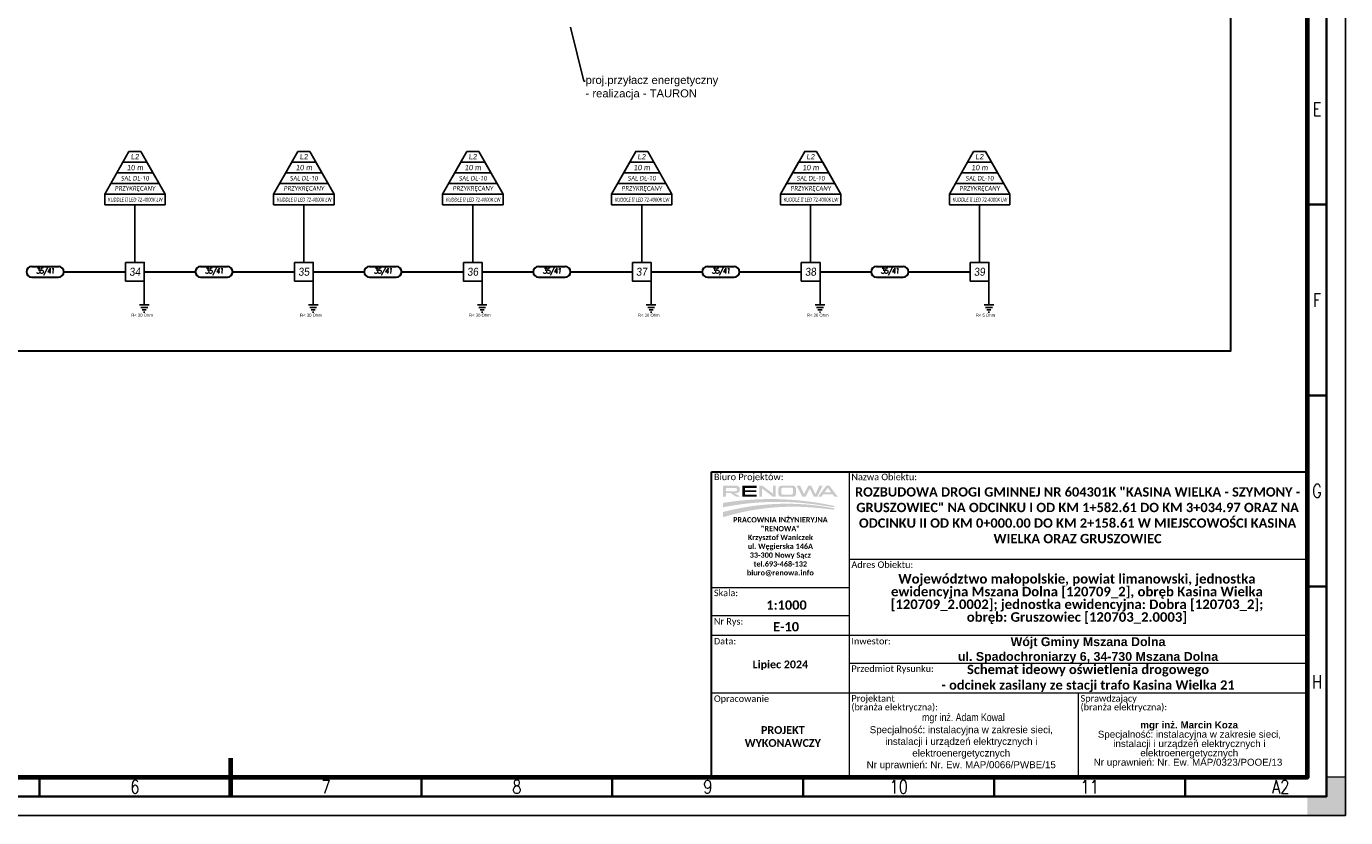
# Model space of a CAD drawing. Header units: metres. Extents: x 7168 to 12828, y 1523 to 3619.
# Tile 8 of 133: x 8465 to 8810, y 2040 to 2247. Entities that reach past the tile are written whole.
import ezdxf
from ezdxf import colors
from ezdxf.entities.mleader import LeaderData, LeaderLine
from ezdxf.enums import TextEntityAlignment as Align
from ezdxf.math import Vec2, Vec3

# ---------------------------------------------------------------- set-up
doc = ezdxf.new("R2010")
doc.units = ezdxf.units.M
for name, color, linetype in [('!_Rysunek', 4, 'Continuous'), ('DIM', 7, 'Continuous'), ('EE_UZAB_SYM', 3, 'Continuous')]:
    doc.layers.add(name, color=color, linetype=linetype)
for name, color, linetype, lineweight in [('0_ramka', 7, 'Continuous', 0), ('CP_FRAME', 217, 'Continuous', 70), ('CP_FRCENTR', 217, 'Continuous', 70), ('CP_FRMARK', 253, 'Continuous', 15), ('CP_FRREF', 251, 'Continuous', 35), ('CP_LINENORM', 251, 'Continuous', 25), ('CP_TEXTNORM', 53, 'Continuous', 25)]:
    doc.layers.add(name, color=color, linetype=linetype, lineweight=lineweight)
doc.styles.add('0STANDARD', font='simplex.shx', dxfattribs={"width": 0.9, "oblique": 5})
doc.styles.add('courier', font='arial.ttf')
doc.styles.add('CP_TXTCON', font='ROMANS.SHX', dxfattribs={"width": 0.8})
doc.styles.get("Standard").update_dxf_attribs({"font": 'arial.ttf'})
doc.styles.add('Stytuacja', font='arial.ttf', dxfattribs={"height": 0.85})

# ---------------------------------------------------------------- blocks, each defined once
blk = doc.blocks.new('RENOWA_1')
at = {"linetype": 'Continuous', "lineweight": -2}
h = blk.add_hatch(color=7, dxfattribs=at)
edge = h.paths.add_edge_path()
edge.add_ellipse((0.0678, 0.1509), major_axis=(-0.0191, 0), ratio=0.735318, start_angle=180, end_angle=270)
edge.add_line((0.0678, 0.165), (0.0142, 0.165))
edge.add_line((0.0142, 0.165), (-0.0013, 0.165))
edge.add_line((-0.0013, 0.165), (-0.0013, 0.1071))
edge.add_line((-0.0013, 0.1071), (0.0142, 0.1071))
edge.add_line((0.0142, 0.1071), (0.0142, 0.1258))
edge.add_line((0.0142, 0.1258), (0.0398, 0.1258))
edge.add_line((0.0398, 0.1258), (0.0674, 0.107))
edge.add_line((0.0674, 0.107), (0.0893, 0.107))
edge.add_line((0.0893, 0.107), (0.06, 0.126))
edge.add_line((0.06, 0.126), (0.0653, 0.126))
edge.add_ellipse((0.0653, 0.14), major_axis=(0.0215, 0), ratio=0.650164, start_angle=270, end_angle=360)
edge.add_line((0.0868, 0.14), (0.0868, 0.1509))
h.paths.add_polyline_path([(0.0713, 0.1476), (0.0713, 0.1413, -0.414214), (0.0653, 0.1353), (0.0142, 0.1353), (0.0142, 0.1536), (0.0653, 0.1536, -0.414214)], flags=16)
for points in [[(0.0992, 0.1071), (0.0992, 0.1184), (0.0992, 0.1536), (0.0992, 0.165), (0.1758, 0.165), (0.1758, 0.1536), (0.1147, 0.1536), (0.1147, 0.1406), (0.174, 0.1406), (0.174, 0.1314), (0.1147, 0.1314), (0.1147, 0.1184), (0.1758, 0.1184), (0.1758, 0.1071)], [(0.1882, 0.1071), (0.1882, 0.165), (0.2032, 0.165), (0.2052, 0.165), (0.2603, 0.1231), (0.2603, 0.165), (0.2752, 0.165), (0.2752, 0.1071), (0.2603, 0.1071), (0.2598, 0.1071), (0.2032, 0.1501), (0.2032, 0.1071)], [(0.4311, 0.1071), (0.4141, 0.1071), (0.3849, 0.165), (0.4027, 0.165), (0.423, 0.1205), (0.4452, 0.165), (0.4608, 0.165), (0.483, 0.1205), (0.5033, 0.165), (0.5211, 0.165), (0.4919, 0.1071), (0.4749, 0.1071), (0.453, 0.1503)]]:
    blk.add_hatch(color=7, dxfattribs=at).paths.add_polyline_path(points)
h = blk.add_hatch(color=7, dxfattribs=at)
edge = h.paths.add_edge_path()
edge.add_ellipse((0.3627, 0.1521), major_axis=(0.0179, 0), ratio=0.715756, start_angle=0, end_angle=90)
edge.add_line((0.3627, 0.165), (0.3069, 0.165))
edge.add_ellipse((0.3069, 0.1521), major_axis=(-0.0179, 0), ratio=0.715756, start_angle=270, end_angle=360)
edge.add_line((0.2889, 0.1521), (0.2889, 0.1199))
edge.add_ellipse((0.3069, 0.1199), major_axis=(-0.0179, 0), ratio=0.715756, start_angle=0, end_angle=90)
edge.add_line((0.3069, 0.1071), (0.3627, 0.1071))
edge.add_ellipse((0.3627, 0.1199), major_axis=(0.0179, 0), ratio=0.715756, start_angle=270, end_angle=360)
edge.add_line((0.3807, 0.1199), (0.3807, 0.1521))
edge = h.paths.add_edge_path(flags=16)
edge.add_ellipse((0.3588, 0.1474), major_axis=(-0.00672, 0), ratio=0.945371, start_angle=180, end_angle=270, ccw=False)
edge.add_line((0.3655, 0.1474), (0.3655, 0.1247))
edge.add_ellipse((0.3588, 0.1247), major_axis=(-0.00672, 0), ratio=0.945371, start_angle=90, end_angle=180, ccw=False)
edge.add_line((0.3588, 0.1184), (0.3108, 0.1184))
edge.add_ellipse((0.3108, 0.1247), major_axis=(0.00672, 0), ratio=0.945371, start_angle=188.48719, end_angle=270, ccw=False)
edge.add_line((0.3042, 0.1238), (0.3042, 0.1483))
edge.add_ellipse((0.3108, 0.1474), major_axis=(0.00672, 0), ratio=0.945371, start_angle=90, end_angle=171.51281, ccw=False)
edge.add_line((0.3108, 0.1537), (0.3588, 0.1537))
h = blk.add_hatch(color=7, dxfattribs=at)
h.paths.add_polyline_path([(0.4963, 0.1071), (0.5398, 0.165), (0.5561, 0.165), (0.5997, 0.1071), (0.582, 0.1071), (0.5723, 0.1204), (0.548, 0.1204), (0.5236, 0.1204), (0.5139, 0.1071)])
h.paths.add_polyline_path([(0.5302, 0.1294), (0.548, 0.1539), (0.5657, 0.1294), (0.548, 0.1294)], flags=16)
h = blk.add_hatch(color=7, dxfattribs=at)
h.set_gradient(rotation=270, tint=1, name='INVHEMISPHERICAL')
h.paths.add_polyline_path([(0.486, 0.066), (0.5811, 0.0526), (0.5811, 0.0589), (0.5557, 0.0641, 0.087432), (0.0179, 0.0776), (-0.0013, 0.0747), (-0.0013, 0.0516), (0.0117, 0.0541, -0.082937)])
h = blk.add_hatch(color=7, dxfattribs=at)
h.set_gradient(rotation=270, tint=1, name='INVHEMISPHERICAL')
h.paths.add_polyline_path([(0.4958, 0.0481), (0.5811, 0.0392), (0.5811, 0.0466), (0.5534, 0.0514, 0.10443), (0.0166, 0.0315), (-0.0013, 0.027), (-0.0013, -0.0004), (0, 0, -0.100635)])
blk = doc.blocks.new('CP_TEXTREFA2')
for p, q in [((-5, 155), (0, 155)), ((-5, 105), (0, 105)), ((-5, 55), (0, 55)), ((-337, 5), (-337, 0)), ((-287, 0), (-287, 5)), ((-237, 5), (-237, 0)), ((-187, 5), (-187, 0)), ((-137, 5), (-137, 0)), ((-87, 5), (-87, 0)), ((-37, 5), (-37, 0))]:
    blk.add_line(p, q)
for points in [[(-574, 410), (-574, 0), (0, 0), (0, 410)], [(-569, 405), (-569, 5), (-5, 5), (-5, 405)]]:
    blk.add_lwpolyline(points, close=True)
at = {"layer": 'CP_TEXTNORM', "linetype": 'ByBlock', "style": 'CP_TXTCON', "width": 0.8}
for s, p in [('E', (-2.5, 180)), ('F', (-2.5, 130)), ('G', (-2.5, 80)), ('H', (-2.5, 30)), ('6', (-312, 2.5)), ('7', (-262, 2.5)), ('8', (-212, 2.5)), ('9', (-162, 2.5)), ('10', (-112, 2.5)), ('11', (-62, 2.5)), ('A2', (-12, 2.5))]:
    blk.add_text(s, height=3.5, dxfattribs=at).set_placement(p, align=Align.MIDDLE)
blk = doc.blocks.new('2d_iso_5457_a2_zp5y')
at = {"layer": 'CP_FRMARK'}
blk.add_hatch(color=256, dxfattribs=at).paths.add_polyline_path([(589, 5), (584, 5), (584, 0), (589, 0), (594, 0), (594, 5), (594, 10), (589, 10)])
blk.add_lwpolyline([(20, 410), (20, 10), (584, 10), (584, 410)], close=True)
at = {"layer": 'CP_FRCENTR'}
blk.add_line((302, 15), (302, 5), dxfattribs=at)
at = {"layer": 'CP_FRMARK'}
for p, q in [((589, 10), (589, 5)), ((594, 10), (589, 10)), ((594, 0), (594, 10)), ((589, 5), (584, 5)), ((584, 0), (594, 0))]:
    blk.add_line(p, q, dxfattribs=at)
at = {"layer": 'CP_LINENORM'}
blk.add_lwpolyline([(594, 420), (594, 0), (0, 0), (0, 420)], close=True, dxfattribs=at)
at = {"layer": 'CP_FRREF'}
blk.add_blockref('CP_TEXTREFA2', (589, 5), dxfattribs=at)

msp = doc.modelspace()

# ---------------------------------------------------------------- linework, layer by layer
at = {"layer": '!_Rysunek', "color": 6}
for p, q in [((8491.733, 2214.438), (8485.374, 2203.238)), ((8491.704, 2214.438), (8494.854, 2214.438)), ((8494.854, 2214.438), (8501.213, 2203.238)), ((8535.964, 2214.438), (8529.605, 2203.238)), ((8535.935, 2214.438), (8539.085, 2214.438)), ((8539.085, 2214.438), (8545.444, 2203.238)), ((8580.196, 2214.438), (8573.836, 2203.238)), ((8580.166, 2214.438), (8583.316, 2214.438)), ((8583.316, 2214.438), (8589.675, 2203.238)), ((8624.427, 2214.438), (8618.068, 2203.238)), ((8624.397, 2214.438), (8627.547, 2214.438)), ((8627.547, 2214.438), (8633.906, 2203.238)), ((8668.658, 2214.438), (8662.299, 2203.238)), ((8668.628, 2214.438), (8671.778, 2214.438)), ((8671.778, 2214.438), (8678.138, 2203.238)), ((8712.889, 2214.438), (8706.53, 2203.238)), ((8712.86, 2214.438), (8716.01, 2214.438)), ((8716.01, 2214.438), (8722.369, 2203.238)), ((8490.143, 2211.638), (8485.374, 2203.238)), ((8490.143, 2211.638), (8496.443, 2211.638)), ((8496.443, 2211.638), (8501.213, 2203.238)), ((8534.375, 2211.638), (8529.605, 2203.238)), ((8534.375, 2211.638), (8540.675, 2211.638)), ((8540.675, 2211.638), (8545.444, 2203.238)), ((8578.606, 2211.638), (8573.836, 2203.238)), ((8578.606, 2211.638), (8584.906, 2211.638)), ((8584.906, 2211.638), (8589.675, 2203.238)), ((8622.837, 2211.638), (8618.068, 2203.238)), ((8622.837, 2211.638), (8629.137, 2211.638)), ((8629.137, 2211.638), (8633.906, 2203.238)), ((8667.068, 2211.638), (8662.299, 2203.238)), ((8667.068, 2211.638), (8673.368, 2211.638)), ((8673.368, 2211.638), (8678.138, 2203.238)), ((8711.299, 2211.638), (8706.53, 2203.238)), ((8711.299, 2211.638), (8717.599, 2211.638)), ((8717.599, 2211.638), (8722.369, 2203.238)), ((8488.554, 2208.838), (8498.033, 2208.838)), ((8532.785, 2208.838), (8542.264, 2208.838)), ((8577.016, 2208.838), (8586.496, 2208.838)), ((8621.247, 2208.838), (8630.727, 2208.838)), ((8665.478, 2208.838), (8674.958, 2208.838)), ((8709.71, 2208.838), (8719.189, 2208.838)), ((8486.964, 2206.038), (8499.623, 2206.038)), ((8531.195, 2206.038), (8543.854, 2206.038)), ((8575.426, 2206.038), (8588.085, 2206.038)), ((8619.657, 2206.038), (8632.317, 2206.038)), ((8663.889, 2206.038), (8676.548, 2206.038)), ((8708.12, 2206.038), (8720.779, 2206.038)), ((8485.374, 2203.238), (8501.213, 2203.238)), ((8485.374, 2203.238), (8485.374, 2200.438)), ((8485.374, 2200.438), (8501.213, 2200.438)), ((8493.293, 2200.438), (8493.293, 2185.338)), ((8501.213, 2203.238), (8501.213, 2200.438)), ((8529.605, 2203.238), (8545.444, 2203.238)), ((8529.605, 2203.238), (8529.605, 2200.438)), ((8529.605, 2200.438), (8545.444, 2200.438)), ((8537.525, 2200.438), (8537.525, 2185.338)), ((8545.444, 2203.238), (8545.444, 2200.438)), ((8573.836, 2203.238), (8589.675, 2203.238)), ((8573.836, 2203.238), (8573.836, 2200.438)), ((8573.836, 2200.438), (8589.675, 2200.438)), ((8581.756, 2200.438), (8581.756, 2185.338)), ((8589.675, 2203.238), (8589.675, 2200.438)), ((8618.068, 2203.238), (8633.906, 2203.238)), ((8618.068, 2203.238), (8618.068, 2200.438)), ((8618.068, 2200.438), (8633.906, 2200.438)), ((8625.987, 2200.438), (8625.987, 2185.338)), ((8633.906, 2203.238), (8633.906, 2200.438)), ((8662.299, 2203.238), (8678.138, 2203.238)), ((8662.299, 2203.238), (8662.299, 2200.438)), ((8662.299, 2200.438), (8678.138, 2200.438)), ((8670.218, 2200.438), (8670.218, 2185.338)), ((8678.138, 2203.238), (8678.138, 2200.438)), ((8706.53, 2203.238), (8722.369, 2203.238)), ((8706.53, 2203.238), (8706.53, 2200.438)), ((8706.53, 2200.438), (8722.369, 2200.438)), ((8714.449, 2200.438), (8714.449, 2185.338)), ((8722.369, 2203.238), (8722.369, 2200.438))]:
    msp.add_line(p, q, dxfattribs=at)
at = {"layer": '!_Rysunek', "color": 6, "lineweight": 30}
for p, q in [((8466.271, 2184.288), (8473.271, 2184.288)), ((8510.502, 2184.288), (8517.502, 2184.288)), ((8554.733, 2184.288), (8561.733, 2184.288)), ((8598.964, 2184.288), (8605.964, 2184.288)), ((8643.195, 2184.288), (8650.195, 2184.288)), ((8687.426, 2184.288), (8694.426, 2184.288)), ((8466.271, 2181.488), (8473.271, 2181.488)), ((8474.671, 2182.888), (8490.843, 2182.888)), ((8495.743, 2182.888), (8509.102, 2182.888)), ((8510.502, 2181.488), (8517.502, 2181.488)), ((8518.902, 2182.888), (8535.075, 2182.888)), ((8539.975, 2182.888), (8553.333, 2182.888)), ((8554.733, 2181.488), (8561.733, 2181.488)), ((8563.133, 2182.888), (8579.306, 2182.888)), ((8584.206, 2182.888), (8597.564, 2182.888)), ((8598.964, 2181.488), (8605.964, 2181.488)), ((8607.364, 2182.888), (8623.537, 2182.888)), ((8628.437, 2182.888), (8641.795, 2182.888)), ((8643.195, 2181.488), (8650.195, 2181.488)), ((8651.595, 2182.888), (8667.768, 2182.888)), ((8672.668, 2182.888), (8686.026, 2182.888)), ((8687.426, 2181.488), (8694.426, 2181.488)), ((8695.826, 2182.888), (8711.999, 2182.888))]:
    msp.add_line(p, q, dxfattribs=at)
msp.add_lwpolyline([(8780.175, 2363.823), (8780.175, 2162.139), (8288.83, 2162.139), (8288.83, 2182.888), (8313.919, 2182.818)], dxfattribs=at)
at = {"layer": '!_Rysunek', "color": 6}
for points in [[(8490.843, 2185.338), (8495.743, 2185.338), (8495.743, 2180.438), (8490.843, 2180.438)], [(8535.075, 2185.338), (8539.975, 2185.338), (8539.975, 2180.438), (8535.075, 2180.438)], [(8579.306, 2185.338), (8584.206, 2185.338), (8584.206, 2180.438), (8579.306, 2180.438)], [(8623.537, 2185.338), (8628.437, 2185.338), (8628.437, 2180.438), (8623.537, 2180.438)], [(8667.768, 2185.338), (8672.668, 2185.338), (8672.668, 2180.438), (8667.768, 2180.438)], [(8711.999, 2185.338), (8716.899, 2185.338), (8716.899, 2180.438), (8711.999, 2180.438)]]:
    msp.add_lwpolyline(points, close=True, dxfattribs=at)
at = {"layer": '!_Rysunek', "color": 6, "lineweight": 30}
for centre, start, end in [((8466.271, 2182.888), 90, 270), ((8473.271, 2182.888), 270, 90), ((8510.502, 2182.888), 90, 270), ((8517.502, 2182.888), 270, 90), ((8554.733, 2182.888), 90, 270), ((8561.733, 2182.888), 270, 90), ((8598.964, 2182.888), 90, 270), ((8605.964, 2182.888), 270, 90), ((8643.195, 2182.888), 90, 270), ((8650.195, 2182.888), 270, 90), ((8687.426, 2182.888), 90, 270), ((8694.426, 2182.888), 270, 90)]:
    msp.add_arc(centre, 1.4, start, end, dxfattribs=at)
at = {"color": 6, "lineweight": -3}
for p, q in [((8495.743, 2174.193), (8495.743, 2177.607)), ((8539.975, 2174.193), (8539.975, 2177.607)), ((8584.206, 2174.193), (8584.206, 2177.607)), ((8628.437, 2174.193), (8628.437, 2177.607)), ((8672.668, 2174.193), (8672.668, 2177.607)), ((8716.899, 2174.193), (8716.899, 2177.607)), ((8496.998, 2174.193), (8494.489, 2174.193)), ((8496.636, 2173.566), (8494.851, 2173.566)), ((8496.274, 2172.939), (8495.213, 2172.939)), ((8541.229, 2174.193), (8538.721, 2174.193)), ((8540.867, 2173.566), (8539.082, 2173.566)), ((8540.505, 2172.939), (8539.444, 2172.939)), ((8585.46, 2174.193), (8582.952, 2174.193)), ((8585.098, 2173.566), (8583.314, 2173.566)), ((8584.736, 2172.939), (8583.675, 2172.939)), ((8629.691, 2174.193), (8627.183, 2174.193)), ((8629.329, 2173.566), (8627.545, 2173.566)), ((8628.967, 2172.939), (8627.907, 2172.939)), ((8673.922, 2174.193), (8671.414, 2174.193)), ((8673.56, 2173.566), (8671.776, 2173.566)), ((8673.199, 2172.939), (8672.138, 2172.939)), ((8718.153, 2174.193), (8715.645, 2174.193)), ((8717.792, 2173.566), (8716.007, 2173.566)), ((8717.43, 2172.939), (8716.369, 2172.939)), ((8495.912, 2172.313), (8495.575, 2172.313)), ((8540.143, 2172.313), (8539.806, 2172.313)), ((8584.374, 2172.313), (8584.037, 2172.313)), ((8628.606, 2172.313), (8628.268, 2172.313)), ((8672.837, 2172.313), (8672.5, 2172.313)), ((8717.068, 2172.313), (8716.731, 2172.313))]:
    msp.add_line(p, q, dxfattribs=at)
at = {"layer": '0_ramka', "color": 7, "linetype": 'Continuous', "lineweight": 0}
for p, q in [((8680.29, 2130.487), (8680.29, 2056.487)), ((8800.29, 2107.512), (8680.29, 2107.512)), ((8680.29, 2100.11), (8644.29, 2100.111)), ((8680.29, 2092.778), (8644.29, 2092.778)), ((8800.29, 2087.599), (8644.29, 2087.6)), ((8800.29, 2080.267), (8680.29, 2080.267)), ((8800.29, 2072.487), (8644.29, 2072.487)), ((8740.29, 2072.487), (8740.29, 2050.487)), ((8680.29, 2056.487), (8680.29, 2050.487))]:
    msp.add_line(p, q, dxfattribs=at)
at = {"layer": '0_ramka', "color": 7, "linetype": 'Continuous', "lineweight": 30, "flags": 128}
msp.add_lwpolyline([(8644.29, 2130.487), (8800.29, 2130.487), (8800.29, 2050.487), (8644.29, 2050.487), (8644.29, 2130.487)], close=True, dxfattribs=at)
at = {"layer": 'EE_UZAB_SYM', "color": 6}
for p, q in [((8495.743, 2177.607), (8495.743, 2180.438)), ((8539.975, 2177.607), (8539.975, 2180.438)), ((8584.206, 2177.607), (8584.206, 2180.438)), ((8628.437, 2177.607), (8628.437, 2180.438)), ((8672.668, 2177.607), (8672.668, 2180.438)), ((8716.899, 2177.607), (8716.899, 2180.438))]:
    msp.add_line(p, q, dxfattribs=at)

# ---------------------------------------------------------------- block references
at = {"color": 7, "linetype": 'Continuous', "lineweight": 0, "ltscale": 1000, "xscale": 50.00000000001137, "yscale": 50.00000000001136, "zscale": 50.00000000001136}
msp.add_blockref('RENOWA_1', (8647.33, 2118.616), dxfattribs=at)
at = {"layer": 'CP_FRAME'}
msp.add_blockref('2d_iso_5457_a2_zp5y', (8216.29, 2040.487), dxfattribs=at)

# ---------------------------------------------------------------- texts
at = {"layer": '!_Rysunek', "color": 6, "attachment_point": 5, "style": '0STANDARD'}
for s, insert, char_height, width in [('{\\fArial|b0|i0|c238|p34;10 m}', (8493.318, 2210.183), 1.4, 15.83884), ('{\\fArial|b0|i0|c238|p34;L2}', (8493.293, 2213.038), 1.4, 15.83884), ('{\\fArial|b0|i0|c238|p34;10 m}', (8537.55, 2210.183), 1.4, 15.83884), ('{\\fArial|b0|i0|c238|p34;L2}', (8537.525, 2213.038), 1.4, 15.83884), ('{\\fArial|b0|i0|c238|p34;10 m}', (8581.781, 2210.183), 1.4, 15.83884), ('{\\fArial|b0|i0|c238|p34;L2}', (8581.756, 2213.038), 1.4, 15.83884), ('{\\fArial|b0|i0|c238|p34;10 m}', (8626.012, 2210.183), 1.4, 15.83884), ('{\\fArial|b0|i0|c238|p34;L2}', (8625.987, 2213.038), 1.4, 15.83884), ('{\\fArial|b0|i0|c238|p34;10 m}', (8670.243, 2210.183), 1.4, 15.83884), ('{\\fArial|b0|i0|c238|p34;L2}', (8670.218, 2213.038), 1.4, 15.83884), ('{\\fArial|b0|i0|c238|p34;10 m}', (8714.474, 2210.183), 1.4, 15.83884), ('{\\fArial|b0|i0|c238|p34;L2}', (8714.449, 2213.038), 1.4, 15.83884), ('{\\FRoboto-Light|c238;SAL DL-10\\fArial|b1|i0|c0|p32; }', (8493.318, 2207.383), 1.1855, 15.83884), ('{\\FRoboto-Light|c238;SAL DL-10\\fArial|b1|i0|c0|p32; }', (8537.55, 2207.383), 1.1855, 15.83884), ('{\\FRoboto-Light|c238;SAL DL-10\\fArial|b1|i0|c0|p32; }', (8581.781, 2207.383), 1.1855, 15.83884), ('{\\FRoboto-Light|c238;SAL DL-10\\fArial|b1|i0|c0|p32; }', (8626.012, 2207.383), 1.1855, 15.83884), ('{\\FRoboto-Light|c238;SAL DL-10\\fArial|b1|i0|c0|p32; }', (8670.243, 2207.383), 1.1855, 15.83884), ('{\\FRoboto-Light|c238;SAL DL-10\\fArial|b1|i0|c0|p32; }', (8714.474, 2207.383), 1.1855, 15.83884), ('{\\fRoboto|b0|i0|c238|p2;PRZYKRĘCANY}', (8493.318, 2204.573), 1.1855, 15.83884), ('{\\fRoboto|b0|i0|c238|p2;PRZYKRĘCANY}', (8537.55, 2204.573), 1.1855, 15.83884), ('{\\fRoboto|b0|i0|c238|p2;PRZYKRĘCANY}', (8581.781, 2204.573), 1.1855, 15.83884), ('{\\fRoboto|b0|i0|c238|p2;PRZYKRĘCANY}', (8626.012, 2204.573), 1.1855, 15.83884), ('{\\fRoboto|b0|i0|c238|p2;PRZYKRĘCANY}', (8670.243, 2204.573), 1.1855, 15.83884), ('{\\fRoboto|b0|i0|c238|p2;PRZYKRĘCANY}', (8714.474, 2204.573), 1.1855, 15.83884), ('{\\T0.95;\\W0.7;\\FRoboto-Light|c238;\\H0.717949x;KUDDLE II LED 72-4000K LW}', (8493.318, 2201.783), 1.4, 18.2966), ('{\\T0.95;\\W0.7;\\FRoboto-Light|c238;\\H0.717949x;KUDDLE II LED 72-4000K LW}', (8537.55, 2201.783), 1.4, 18.2966), ('{\\T0.95;\\W0.7;\\FRoboto-Light|c238;\\H0.717949x;KUDDLE II LED 72-4000K LW}', (8581.781, 2201.783), 1.4, 18.2966), ('{\\T0.95;\\W0.7;\\FRoboto-Light|c238;\\H0.717949x;KUDDLE II LED 72-4000K LW}', (8626.012, 2201.783), 1.4, 18.2966), ('{\\T0.95;\\W0.7;\\FRoboto-Light|c238;\\H0.717949x;KUDDLE II LED 72-4000K LW}', (8670.243, 2201.783), 1.4, 18.2966), ('{\\T0.95;\\W0.7;\\FRoboto-Light|c238;\\H0.717949x;KUDDLE II LED 72-4000K LW}', (8714.474, 2201.783), 1.4, 18.2966), ('{\\fArial|b0|i0|c238|p34;34}', (8493.293, 2182.888), 2.1, 6.3), ('{\\fArial|b0|i0|c238|p34;35}', (8537.525, 2182.888), 2.1, 6.3), ('{\\fArial|b0|i0|c238|p34;36}', (8581.756, 2182.888), 2.1, 6.3), ('{\\fArial|b0|i0|c238|p34;37}', (8625.987, 2182.888), 2.1, 6.3), ('{\\fArial|b0|i0|c238|p34;38}', (8670.218, 2182.888), 2.1, 6.3), ('{\\fArial|b0|i0|c238|p34;39}', (8714.449, 2182.888), 2.1, 6.3)]:
    msp.add_mtext(s, dxfattribs=dict(at, insert=insert, char_height=char_height, width=width))
at = {"layer": '!_Rysunek', "color": 6, "lineweight": -3, "char_height": 1.4, "width": 8.29713, "attachment_point": 5, "style": '0STANDARD'}
for insert in [(8469.771, 2182.888), (8514.002, 2182.888), (8558.233, 2182.888), (8602.464, 2182.888), (8646.695, 2182.888), (8690.926, 2182.888)]:
    msp.add_mtext('{\\T0.8;35/41}', dxfattribs=dict(at, insert=insert))
at = {"color": 6, "lineweight": -3}
for s, p in [('R< 30 Ohm', (8492.318, 2171.128)), ('R< 30 Ohm', (8536.549, 2171.128)), ('R< 30 Ohm', (8580.78, 2171.128)), ('R< 30 Ohm', (8625.012, 2171.128)), ('R< 30 Ohm', (8669.243, 2171.128)), ('R< 5 Ohm', (8713.474, 2171.128))]:
    msp.add_text(s, height=0.7875, dxfattribs=at).set_placement(p)
at = {"color": 7, "lineweight": 13, "rotation": 359.99974, "style": 'courier'}
for s, insert, char_height, width, attachment_point in [('\\fCalibri|b0|i0|c238238|p39;Biuro Projektów:', (8644.89, 2130.022), 1.71093, 40.89129, 1), ('\\P\\P\\fCalibri|b1|i0|c238238|p39;\\H0.6x;PRACOWNIA INŻYNIERYJNA "RENOWA"\\PKrzysztof Waniczek\\Pul. Węgierska 146A\\P33-300 Nowy Sącz\\Ptel.693-468-132\\Pbiuro@renowa.info', (8662.29, 2126.324), 2.31147, 30.4546, 2)]:
    msp.add_mtext(s, dxfattribs=dict(at, insert=insert, char_height=char_height, width=width, attachment_point=attachment_point))
at = {"color": 7, "lineweight": 13, "insert": (8679.506, 2067.198), "char_height": 2, "width": 60, "attachment_point": 1, "style": 'courier'}
msp.add_mtext('\\pi18.623;{\\fArial Narrow|b0|i0|c238|p34;  mgr inż. Adam Kowal\\P\\pi6.1846;\\fArial|b0|i0|c238|p34;\\H0.9167x;\\C256;Specjalność: instalacyjna w zakresie sieci,\\P\\pi10.243;instalacji i urządzeń elektrycznych i \\P\\pi17.321;elektroenergetycznych\\P\\pi5.3804;Nr uprawnień: Nr. Ew. MAP/0066/PWBE/15\\P}', dxfattribs=at)
at = {"color": 7, "lineweight": 13, "insert": (8744.331, 2065.115), "char_height": 2, "width": 49.77348, "attachment_point": 1, "line_spacing_factor": 0.8, "style": 'courier'}
msp.add_mtext('\\pi12.201;{\\fArial|b1|i0|c238|p34;\\H0.9167x;\\C256;mgr inż. Marcin Koza\\P\\pi1.0713;\\fArial|b0|i0|c238|p34;Specjalność: instalacyjna w zakresie sieci,\\P\\pi5.1295;instalacji i urządzeń elektrycznych i \\P\\pi12.207;elektroenergetycznych\\P\\pi0;Nr uprawnień: Nr. Ew. MAP/0323/POOE/13}', dxfattribs=at)
at = {"layer": '0_ramka', "color": 7, "lineweight": 0, "rotation": 359.99978}
for s, insert, char_height, width, attachment_point, style in [('\\fCalibri|b0|i0|c238238|p39;Nazwa Obiektu:', (8680.89, 2130.009), 1.71093, 40.89129, 1, 'courier'), ('\\pt0.0782141;\\fCalibri|b1|i0|c238238|p39;ROZBUDOWA DROGI GMINNEJ NR 604301K "KASINA WIELKA - SZYMONY - GRUSZOWIEC" NA ODCINKU I OD KM 1+582.61 DO KM 3+034.97 ORAZ NA ODCINKU II OD KM 0+000.00 DO KM 2+158.61 W MIEJSCOWOŚCI KASINA WIELKA ORAZ GRUSZOWIEC', (8740.114, 2119.102), 2.44419, 117.97047, 5, 'Stytuacja'), ('\\fCalibri|b0|i0|c238238|p39;Adres Obiektu:', (8680.89, 2107.034), 1.71093, 40.89129, 1, 'courier'), ('\\fCalibri|b0|i0|c238238|p39;Skala:', (8644.89, 2099.633), 1.71093, 40.89129, 1, 'courier'), ('{\\fCalibri|b1|i0|c158|p39;1:1000}', (8663.902, 2095.587), 2.44419, 19.44312, 5, 'courier'), ('\\fCalibri|b0|i0|c238238|p39;Nr Rys:', (8644.89, 2092.175), 1.71093, 40.89129, 1, 'courier'), ('{\\fCalibri|b1|i0|c158|p39;E-10}', (8663.78, 2089.907), 2.44419, 12.10744, 5, 'Stytuacja'), ('\\fCalibri|b0|i0|c238238|p39;Data:', (8644.89, 2086.992), 1.71093, 40.89129, 1, 'courier'), ('\\fCalibri|b0|i0|c238238|p39;Inwestor:', (8680.89, 2087), 1.71093, 40.89129, 1, 'courier'), ('\\P\\fArial|b1|i0|c238238|p39;Wójt Gminy Mszana Dolna\\Pul. Spadochroniarzy 6, 34-730 Mszana Dolna', (8742.851, 2085.651), 2.32198, 91.84384, 5, 'Stytuacja'), ('\\fCalibri|b1|i0|c238238|p39;Lipiec 2024', (8662.29, 2079.804), 2.03682, 32.8438, 5, 'Stytuacja'), ('\\fCalibri|b0|i0|c238238|p39;Przedmiot Rysunku:', (8680.89, 2079.789), 1.71093, 40.89129, 1, 'courier'), ('\\pt0.035441;{\\fCalibri|b1|i0|c238|p39;Schemat ideowy oświetlenia drogowego \\P- odcinek zasilany ze stacji trafo Kasina Wielka 21}', (8742.852, 2076.377), 2.44419, 96.67773, 5, 'courier'), ('\\fCalibri|b0|i0|c238238|p39;Opracowanie', (8644.89, 2071.922), 1.71093, 40.89129, 1, 'courier'), ('{\\fCalibri|b1|i0|c158|p39;PROJEKT\\PWYKONAWCZY}', (8662.931, 2061.152), 2.03682, 32.8438, 5, 'Stytuacja')]:
    msp.add_mtext(s, dxfattribs=dict(at, insert=insert, char_height=char_height, width=width, attachment_point=attachment_point, style=style))
at = {"layer": '0_ramka', "color": 7, "lineweight": 0, "rotation": 359.99978, "line_spacing_factor": 0.8, "style": 'courier'}
for s, insert, char_height, width, attachment_point in [('\\fCalibri|b1|i0|c238238|p39;Województwo małopolskie, powiat limanowski, jednostka ewidencyjna Mszana Dolna [120709_2], obręb Kasina Wielka [120709_2.0002]; jednostka ewidencyjna: Dobra [120703_2]; obręb: Gruszowiec [120703_2.0003]', (8739.941, 2097.15), 2.5, 107.07528, 5), ('{\\fCalibri|b0|i0|c158|p39;Projektant\\P(branża elektryczna):}', (8680.89, 2072.009), 1.71093, 40.89129, 1), ('{\\fCalibri|b0|i0|c158|p39;Sprawdzający\\P(branża elektryczna):}', (8740.89, 2072.009), 1.71093, 40.89129, 1)]:
    msp.add_mtext(s, dxfattribs=dict(at, insert=insert, char_height=char_height, width=width, attachment_point=attachment_point))

# ---------------------------------------------------------------- leaders
at = {"layer": 'DIM', "color": 6}
ml = msp.add_multileader_mtext('Standard', dxfattribs=at)
ml.set_content('{\\C6;proj.przyłacz energetyczny \\P- realizacja - TAURON}', color=6)
ml.set_leader_properties()
ml.build(insert=Vec2(0, 0))
ml.multileader.update_dxf_attribs({"text_right_attachment_type": 6, "dogleg_length": 0.36, "arrow_head_size": 0.18})
ctx = ml.context
ctx.base_point, ctx.char_height, ctx.arrow_head_size, ctx.landing_gap_size, ctx.plane_origin = Vec3(8611.191, 2232.825), 2.1, 0.18, 0.09, Vec3(8607.299, 2247.103)
ctx.right_attachment = 6
notes = []
notes.append((ctx, [(0, (1, 1, 0), (8610.831, 2232.825), (1, 0), 0.36, [(0, [(8607.299, 2247.103)], 0, [])])]))
ctx.mtext.insert, ctx.mtext.width, ctx.mtext.flow_direction = Vec3(8611.281, 2234.184), 35.08611, 5
for ctx, leaders in notes:
    for number, flags, end, landing, length, lines in leaders:
        leader = LeaderData()
        leader.index, (leader.has_last_leader_line, leader.has_dogleg_vector, leader.attachment_direction) = number, flags
        leader.last_leader_point, leader.dogleg_vector, leader.dogleg_length = Vec3(end), Vec3(landing), length
        for number, points, colour, breaks in lines:
            line = LeaderLine()
            line.index, line.vertices, line.color, line.breaks = number, Vec3.list(points), colors.encode_raw_color(colour), breaks
            leader.lines.append(line)
        ctx.leaders.append(leader)

doc.saveas('drawing.dxf')
